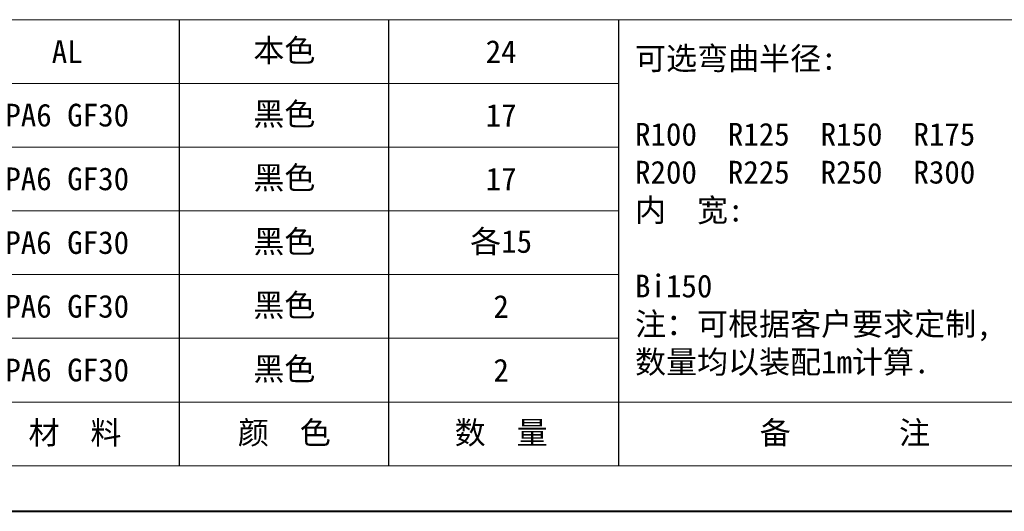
# Model space of a CAD drawing. Header units: millimetres. Extents: x 2552 to 4022, y 535 to 1568.
# Tile 2 of 47: x 2987 to 3364, y 535 to 723. Entities that reach past the tile are written whole.
import ezdxf

# ---------------------------------------------------------------- set-up
doc = ezdxf.new("R2010")
doc.units = ezdxf.units.MM
doc.layers.add('标注线', color=7, linetype='Continuous', lineweight=15)
doc.styles.add('样式 6', font='仿宋_GB2312.ttf')

msp = doc.modelspace()

# ---------------------------------------------------------------- linework, layer by layer
at = {"color": 7, "lineweight": 15}
for p, q in [((2638.966, 722.529), (3216.289, 722.529)), ((2638.966, 698.182), (3216.289, 698.182)), ((2638.966, 673.835), (3216.289, 673.835)), ((2638.966, 649.487), (3216.289, 649.487)), ((2638.966, 625.14), (3216.289, 625.14)), ((2638.966, 600.793), (3216.289, 600.793)), ((2638.966, 576.446), (3369.38, 576.446))]:
    msp.add_line(p, q, dxfattribs=at)
at = {"color": 7}
for p, q in [((3048.303, 552.099), (3048.303, 722.529)), ((3128.321, 552.099), (3128.321, 722.529)), ((3216.289, 552.099), (3216.289, 722.529))]:
    msp.add_line(p, q, dxfattribs=at)
at = {"color": 7, "lineweight": 13}
for p, q in [((3216.289, 722.529), (3995.449, 722.529)), ((2638.966, 552.099), (3369.38, 552.099))]:
    msp.add_line(p, q, dxfattribs=at)
at = {"color": 7, "lineweight": 40}
msp.add_line((2552.012, 534.708), (4012.84, 534.708), dxfattribs=at)

# ---------------------------------------------------------------- texts
at = {"layer": '标注线', "color": 7, "lineweight": 18, "char_height": 6.26069, "style": '样式 6'}
for s, insert, width, attachment_point in [('{\\H1.389x;本色}', (3088.343, 710.355), 41.73793, 5), ('{\\H1.389x;AL}', (3005.294, 710.355), 49.29942, 5), ('{\\H1.389x;24}', (3171.282, 710.355), 41.73793, 5), ('{\\H1.389x;可选弯曲半径:\\P\\PR100  R125  R150  R175 \\PR200  R225  R250  R300\\P内  宽:\\P\\PBi150\\P注：可根据客户要求定制,\\P数量均以装配1m计算.}', (3222.509, 649.257), 188.10983, 4), ('{\\H1.389x;PA6 GF30}', (3005.294, 686.008), 49.29942, 5), ('{\\H1.389x;黑色}', (3088.343, 686.008), 41.73793, 5), ('{\\H1.389x;17}', (3171.282, 686.008), 41.73793, 5), ('{\\H1.389x;PA6 GF30}', (3005.294, 661.661), 49.29942, 5), ('{\\H1.389x;黑色}', (3088.343, 661.661), 41.73793, 5), ('{\\H1.389x;17}', (3171.282, 661.661), 41.73793, 5), ('{\\H1.389x;PA6 GF30}', (3005.294, 637.314), 49.29942, 5), ('{\\H1.389x;黑色}', (3088.343, 637.314), 41.73793, 5), ('{\\H1.389x;各15}', (3171.282, 637.314), 41.73793, 5), ('{\\H1.389x;PA6 GF30}', (3005.294, 612.967), 49.29942, 5), ('{\\H1.389x;黑色}', (3088.343, 612.967), 41.73793, 5), ('{\\H1.389x;2}', (3171.282, 612.967), 41.73793, 5), ('{\\H1.389x;PA6 GF30}', (3005.294, 588.62), 49.29942, 5), ('{\\H1.389x;黑色}', (3088.343, 588.62), 41.73793, 5), ('{\\H1.389x;2}', (3171.282, 588.62), 41.73793, 5), ('{\\H1.389x; 材  料}', (3005.294, 564.272), 49.29942, 5), ('{\\H1.389x;颜  色}', (3088.343, 564.272), 41.73793, 5), ('{\\H1.389x;数  量}', (3171.282, 564.272), 41.73793, 5), ('{\\H1.389x;备       注}', (3302.795, 564.272), 91.47438, 5), ('{\\H1.389x;备       注}', (3302.795, 564.272), 91.47438, 5)]:
    msp.add_mtext(s, dxfattribs=dict(at, insert=insert, width=width, attachment_point=attachment_point))

doc.saveas('drawing.dxf')
